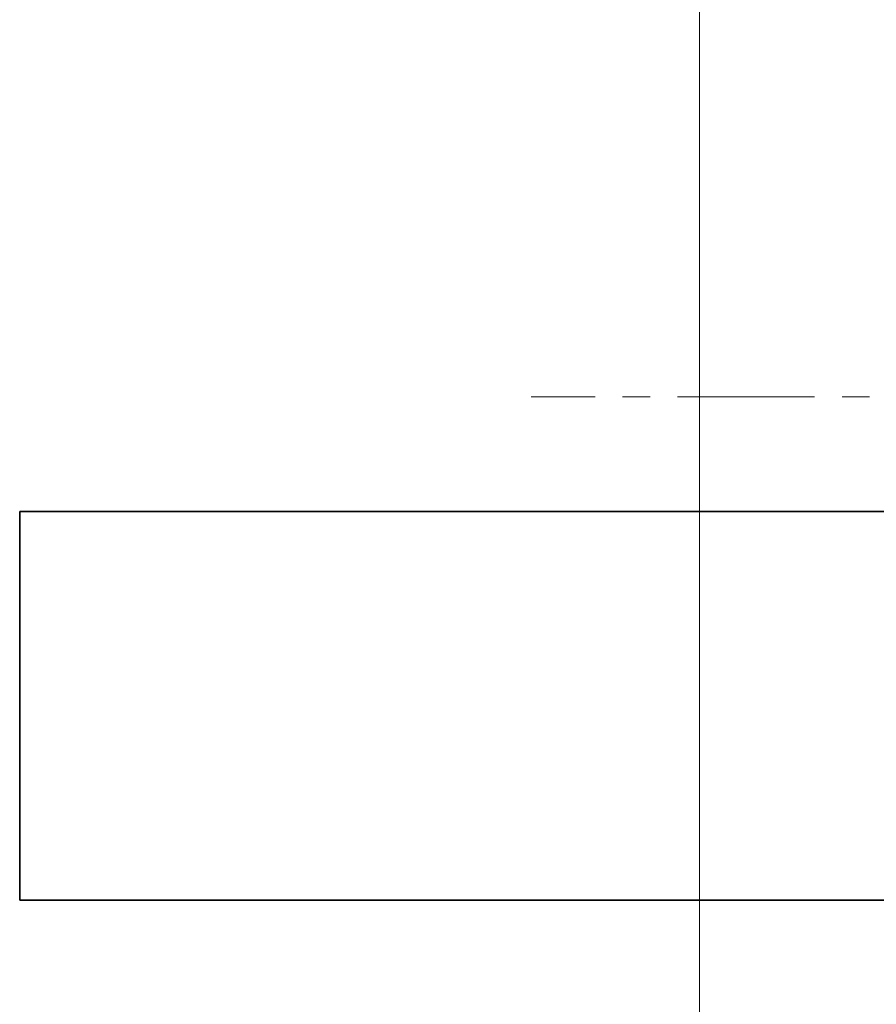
# Model space of a CAD drawing. Header units: centimetres. Extents: x -16053 to 7031, y -7778 to 254.
# Tile 87 of 256: x -12676 to -12656, y -780 to -757. Entities that reach past the tile are written whole.
import ezdxf

# ---------------------------------------------------------------- set-up
doc = ezdxf.new("R2010")
doc.units = ezdxf.units.CM
doc.header["$MEASUREMENT"] = 0
doc.linetypes.add('CENTER', pattern=[50.8, 31.75, -6.35, 6.35, -6.35])
doc.layers.get('0').update_dxf_attribs({"linetype": 'CONTINUOUS'})
doc.layers.add('DLXLUM02', color=3, linetype='CONTINUOUS')
doc.layers.add('T -  urządzenia', color=20, linetype='CONTINUOUS', lineweight=25)
doc.layers.add('T - armatura', color=250, linetype='CONTINUOUS', lineweight=30)

# ---------------------------------------------------------------- blocks, each defined once
blk = doc.blocks.new('G$C54C5291B')
at = {"layer": 'T - armatura', "lineweight": 15}
blk.add_line((3.898, 34.316), (3.898, 74.316), dxfattribs=at)
at = {"layer": 'T - armatura', "linetype": 'CENTER', "lineweight": 15, "ltscale": 0.1}
blk.add_line((67.524, 55.627), (0, 55.627), dxfattribs=at)
blk = doc.blocks.new('*U309')
for p, q in [((31, 3.6), (-31, 3.6)), ((-31, 3.6), (-31, -3.6)), ((-31, -3.6), (-31, 3.6)), ((-31, 3.6), (-31, 3.6)), ((-31, 3.6), (-31, -3.6)), ((31, 3.6), (-31, 3.6)), ((-31, 3.6), (-31, 3.6)), ((-31, 3.6), (31, 3.6)), ((-31, -3.6), (-31, 3.6)), ((-31, 3.6), (31, 3.6)), ((-31, -3.6), (31, -3.6)), ((-31, -3.6), (31, -3.6)), ((31, -3.6), (-31, -3.6)), ((-31, -3.6), (-31, -3.6)), ((-31, -3.6), (-31, -3.6)), ((31, -3.6), (-31, -3.6))]:
    blk.add_line(p, q)

msp = doc.modelspace()

# ---------------------------------------------------------------- block references
at = {"layer": 'DLXLUM02', "xscale": 1.25, "yscale": 1.25, "zscale": 1.25}
msp.add_blockref('*U309', (-12637.361, -772.83), dxfattribs=at)
at = {"layer": 'T -  urządzenia', "linetype": 'ByBlock'}
msp.add_blockref('G$C54C5291B', (-12664.274, -821.304), dxfattribs=at)

doc.saveas('drawing.dxf')
